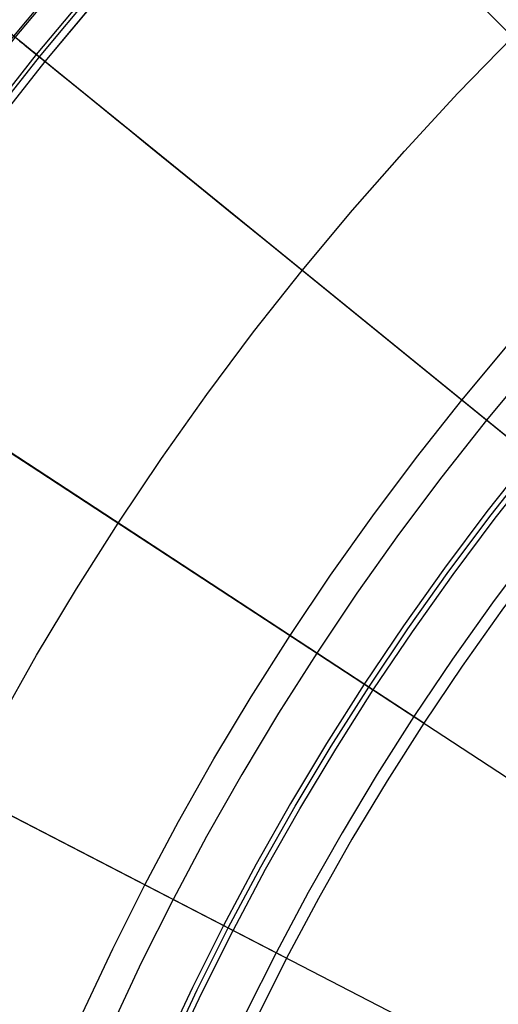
# Model space of a CAD drawing. Header units: millimetres. Extents: x -14 to 488, y -50 to 50.
# Tile 125 of 256: x 273.43 to 277.84, y 10.9 to 19.98. Entities that reach past the tile are written whole.
import ezdxf

# ---------------------------------------------------------------- set-up
doc = ezdxf.new("R2010")
doc.units = ezdxf.units.MM
doc.header["$MEASUREMENT"] = 0
doc.layers.add('Default', color=7, linetype='Continuous')

msp = doc.modelspace()

# ---------------------------------------------------------------- linework, layer by layer
at = {"layer": 'Default'}
for points in [[(268.2688, 10.8503), (268.5465, 11.5778), (268.8436, 12.3019), (269.1603, 13.0219), (269.4964, 13.737), (269.8519, 14.4463), (270.2267, 15.1492), (270.6207, 15.8449), (271.0335, 16.5326), (271.4651, 17.2116), (271.9151, 17.881), (272.3833, 18.5402), (272.8692, 19.1884), (273.3725, 19.825), (273.8928, 20.4491), (274.4296, 21.0603), (274.9823, 21.6577), (275.5506, 22.2409), (276.1337, 22.8091), (276.7311, 23.3619), (277.3423, 23.8986), (277.9664, 24.4189)], [(268.2853, 10.8442), (268.5628, 11.5713), (268.8598, 12.2951), (269.1763, 13.0146), (269.5122, 13.7293), (269.8676, 14.4383), (270.2421, 15.1408), (270.6359, 15.8361), (271.0485, 16.5234), (271.4798, 17.2019), (271.9296, 17.871), (272.3975, 18.5298), (272.8832, 19.1777), (273.3862, 19.8139), (273.9062, 20.4377), (274.4426, 21.0485), (274.9951, 21.6456), (275.563, 22.2284), (276.1458, 22.7963), (276.7429, 23.3488), (277.3537, 23.8853), (277.9775, 24.4052)], [(268.5214, 10.7574), (268.7967, 11.4787), (269.0913, 12.1967), (269.4053, 12.9105), (269.7385, 13.6194), (270.091, 14.3227), (270.4626, 15.0196), (270.8532, 15.7094), (271.2625, 16.3912), (271.6904, 17.0643), (272.1366, 17.728), (272.6007, 18.3816), (273.0825, 19.0242), (273.5815, 19.6553), (274.0973, 20.2742), (274.6295, 20.8801), (275.1775, 21.4724), (275.7409, 22.0506), (276.319, 22.6139), (276.9113, 23.162), (277.5172, 23.6941), (278.1361, 24.2099)], [(268.5539, 10.7455), (268.8289, 11.466), (269.1232, 12.1831), (269.4368, 12.8962), (269.7696, 13.6043), (270.1217, 14.3068), (270.4929, 15.003), (270.883, 15.6919), (271.2919, 16.373), (271.7193, 17.0454), (272.165, 17.7083), (272.6286, 18.3612), (273.1099, 19.0031), (273.6083, 19.6335), (274.1236, 20.2517), (274.6551, 20.8569), (275.2026, 21.4486), (275.7653, 22.0261), (276.3428, 22.5888), (276.9345, 23.1363), (277.5397, 23.6678), (278.1579, 24.1831)], [(268.6166, 10.7225), (268.891, 11.4414), (269.1846, 12.157), (269.4975, 12.8685), (269.8297, 13.5752), (270.181, 14.2762), (270.5514, 14.9708), (270.9407, 15.6583), (271.3487, 16.3379), (271.7752, 17.0088), (272.2199, 17.6704), (272.6826, 18.3218), (273.1628, 18.9624), (273.6602, 19.5914), (274.1743, 20.2083), (274.7047, 20.8122), (275.251, 21.4026), (275.8125, 21.9789), (276.3888, 22.5404), (276.9792, 23.0867), (277.5831, 23.6171), (278.2, 24.1313)], [(268.6182, 10.7218), (268.8926, 11.4408), (269.1863, 12.1563), (269.4992, 12.8678), (269.8313, 13.5744), (270.1826, 14.2754), (270.553, 14.9699), (270.9423, 15.6574), (271.3502, 16.3369), (271.7767, 17.0079), (272.2214, 17.6694), (272.684, 18.3208), (273.1642, 18.9613), (273.6615, 19.5903), (274.1757, 20.2071), (274.7061, 20.811), (275.2523, 21.4014), (275.8138, 21.9776), (276.39, 22.5391), (276.9804, 23.0853), (277.5843, 23.6158), (278.2011, 24.1299)], [(284.4867, 21.5335), (283.9404, 21.1862), (283.4016, 20.824), (282.8711, 20.4473), (282.3495, 20.0562), (281.8372, 19.6512), (281.3349, 19.2325), (280.8431, 18.8005), (280.3623, 18.3557), (279.893, 17.8984), (279.4357, 17.4291), (278.9909, 16.9483), (278.5589, 16.4565), (278.1402, 15.9542), (277.7352, 15.4419), (277.3442, 14.9203), (276.9674, 14.3898), (276.6053, 13.8511), (276.2579, 13.3047), (275.9257, 12.7513), (275.6087, 12.1914), (275.307, 11.6257), (275.0209, 11.0549), (274.7504, 10.4794)], [(274.795, 10.4592), (275.0649, 11.0335), (275.3505, 11.6033), (275.6515, 12.1678), (275.9679, 12.7266), (276.2995, 13.279), (276.6462, 13.8243), (277.0076, 14.362), (277.3837, 14.8914), (277.774, 15.4121), (278.1782, 15.9234), (278.5961, 16.4247), (279.0272, 16.9156), (279.4712, 17.3954), (279.9276, 17.8638), (280.396, 18.3202), (280.8758, 18.7642), (281.3667, 19.1953), (281.868, 19.6132), (282.3793, 20.0175), (282.9, 20.4078), (283.4294, 20.7838), (283.9671, 21.1452), (284.5124, 21.4919)], [(274.8399, 10.4388), (275.1093, 11.012), (275.3943, 11.5806), (275.6947, 12.1441), (276.0105, 12.7018), (276.3415, 13.253), (276.6875, 13.7973), (277.0482, 14.3339), (277.4235, 14.8624), (277.813, 15.382), (278.2165, 15.8923), (278.6336, 16.3926), (279.0639, 16.8825), (279.507, 17.3615), (279.9625, 17.8289), (280.4299, 18.2844), (280.9089, 18.7276), (281.3988, 19.1578), (281.8991, 19.5749), (282.4094, 19.9784), (282.929, 20.3679), (283.4575, 20.7432), (283.9941, 21.1039), (284.5384, 21.4499)], [(284.831, 20.9763), (284.2988, 20.6379), (283.774, 20.2852), (283.2572, 19.9182), (282.749, 19.5372), (282.25, 19.1427), (281.7607, 18.7348), (281.2816, 18.314), (280.8133, 17.8807), (280.3562, 17.4353), (279.9107, 16.9781), (279.4774, 16.5098), (279.0566, 16.0307), (278.6487, 15.5414), (278.2542, 15.0424), (277.8732, 14.5342), (277.5062, 14.0174), (277.1535, 13.4926), (276.8151, 12.9604), (276.4915, 12.4213), (276.1826, 11.8759), (275.8888, 11.3249), (275.6101, 10.7688)], [(271.7329, 10.3163), (271.9977, 10.9616), (272.2798, 11.6031), (272.5793, 12.2402), (272.8961, 12.8723), (273.2301, 13.4986), (273.5811, 14.1185), (273.949, 14.7313), (274.3335, 15.3363), (274.7345, 15.9328), (275.1517, 16.5201), (275.5846, 17.0977), (276.0331, 17.6649), (276.4967, 18.2211), (276.975, 18.7656), (277.4675, 19.298), (277.9738, 19.8176)], [(271.7329, 10.3163), (271.9977, 10.9616), (272.2798, 11.6031), (272.5793, 12.2402), (272.8961, 12.8723), (273.2301, 13.4986), (273.5811, 14.1185), (273.949, 14.7313), (274.3335, 15.3363), (274.7345, 15.9328), (275.1517, 16.5201), (275.5846, 17.0977), (276.0331, 17.6649), (276.4967, 18.2211), (276.975, 18.7656), (277.4675, 19.298), (277.9738, 19.8176)], [(274.0052, 10.8184), (274.2844, 11.4124), (274.5798, 12.0018), (274.8912, 12.5857), (275.2184, 13.1637), (275.5615, 13.735), (275.92, 14.2991), (276.2939, 14.8552), (276.6828, 15.4029), (277.0865, 15.9414), (277.5046, 16.4702), (277.9369, 16.9888)]]:
    msp.add_lwpolyline(points, dxfattribs=at)
at = {"layer": 'Default', "extrusion": (0.630298, 0.776353, 0)}
msp.add_lwpolyline([(-205.0605, 111.3119), (-205.0635, 111.3271), (-205.067, 111.3424), (-205.0708, 111.3578), (-205.075, 111.3732), (-205.0796, 111.3886), (-205.0845, 111.404), (-205.0899, 111.4195), (-205.0957, 111.4349), (-205.1019, 111.4503), (-205.1085, 111.4656), (-205.1155, 111.4809), (-205.123, 111.4962), (-205.1308, 111.5113), (-205.1391, 111.5263), (-205.1478, 111.5412), (-205.1569, 111.556), (-205.1664, 111.5706), (-205.1763, 111.585), (-205.1866, 111.5992), (-205.1973, 111.6133), (-205.2085, 111.6271), (-205.22, 111.6407), (-205.2318, 111.654), (-205.2441, 111.6671), (-205.2567, 111.6798), (-205.2697, 111.6923), (-205.283, 111.7045), (-205.2967, 111.7163), (-205.3107, 111.7278), (-205.325, 111.7389), (-205.3395, 111.7497), (-205.3544, 111.7601), (-205.3695, 111.7701), (-205.3849, 111.7797), (-205.4005, 111.7889), (-205.4163, 111.7977), (-205.4323, 111.806), (-205.4485, 111.814), (-205.4649, 111.8215), (-205.4814, 111.8285), (-205.498, 111.8351), (-205.5148, 111.8413), (-205.5316, 111.847), (-205.5486, 111.8523), (-205.5656, 111.8571), (-205.5826, 111.8615), (-205.5997, 111.8654), (-205.6168, 111.8689), (-205.6338, 111.8719), (-205.6509, 111.8745), (-205.6679, 111.8767), (-205.6848, 111.8785), (-205.7017, 111.8798), (-205.7185, 111.8807), (-205.7352, 111.8812), (-205.7518, 111.8813), (-205.7683, 111.8811), (-205.7846, 111.8804), (-205.8008, 111.8794), (-205.8168, 111.878), (-205.8327, 111.8762), (-205.8484, 111.8741), (-205.8639, 111.8717), (-205.8792, 111.869)], dxfattribs=at)
at = {"layer": 'Default', "extrusion": (0.54721, 0.836996, 0)}
for points in [[(-223.1192, 111.3119), (-223.1223, 111.3271), (-223.1257, 111.3424), (-223.1295, 111.3578), (-223.1337, 111.3732), (-223.1383, 111.3886), (-223.1433, 111.404), (-223.1487, 111.4195), (-223.1545, 111.4349), (-223.1607, 111.4503), (-223.1673, 111.4656), (-223.1743, 111.4809), (-223.1817, 111.4962), (-223.1896, 111.5113), (-223.1978, 111.5263), (-223.2065, 111.5412), (-223.2156, 111.556), (-223.2251, 111.5706), (-223.235, 111.585), (-223.2454, 111.5992), (-223.2561, 111.6133), (-223.2672, 111.6271), (-223.2787, 111.6407), (-223.2906, 111.654), (-223.3029, 111.6671), (-223.3155, 111.6798), (-223.3285, 111.6923), (-223.3418, 111.7045), (-223.3555, 111.7163), (-223.3694, 111.7278), (-223.3837, 111.7389), (-223.3983, 111.7497), (-223.4131, 111.7601), (-223.4283, 111.7701), (-223.4436, 111.7797), (-223.4592, 111.7889), (-223.4751, 111.7977), (-223.4911, 111.806), (-223.5073, 111.814), (-223.5236, 111.8215), (-223.5401, 111.8285), (-223.5568, 111.8351), (-223.5736, 111.8413), (-223.5904, 111.847), (-223.6073, 111.8523), (-223.6243, 111.8571), (-223.6414, 111.8615), (-223.6584, 111.8654), (-223.6755, 111.8689), (-223.6926, 111.8719), (-223.7096, 111.8745), (-223.7266, 111.8767), (-223.7436, 111.8785), (-223.7605, 111.8798), (-223.7773, 111.8807), (-223.794, 111.8812), (-223.8106, 111.8813), (-223.827, 111.8811), (-223.8434, 111.8804), (-223.8596, 111.8794), (-223.8756, 111.878), (-223.8914, 111.8762), (-223.9071, 111.8741), (-223.9226, 111.8717), (-223.9379, 111.869)], [(-224.5929, 111.0321), (-224.5956, 111.0474), (-224.598, 111.0629), (-224.6001, 111.0785), (-224.6018, 111.0944), (-224.6032, 111.1104), (-224.6042, 111.1266), (-224.6049, 111.1429), (-224.6052, 111.1594), (-224.6051, 111.1759), (-224.6045, 111.1926), (-224.6036, 111.2094), (-224.6023, 111.2263), (-224.6005, 111.2432), (-224.5983, 111.2602), (-224.5957, 111.2772), (-224.5927, 111.2943), (-224.5892, 111.3114), (-224.5853, 111.3284), (-224.5809, 111.3454), (-224.5761, 111.3624), (-224.5708, 111.3793), (-224.5651, 111.3962), (-224.5589, 111.4129), (-224.5523, 111.4295), (-224.5452, 111.446), (-224.5377, 111.4624), (-224.5298, 111.4786), (-224.5215, 111.4946), (-224.5127, 111.5104), (-224.5035, 111.526), (-224.4939, 111.5413), (-224.4839, 111.5564), (-224.4735, 111.5713), (-224.4628, 111.5858), (-224.4516, 111.6001), (-224.4402, 111.6141), (-224.4283, 111.6277), (-224.4162, 111.641), (-224.4037, 111.654), (-224.391, 111.6666), (-224.3779, 111.6789), (-224.3646, 111.6908), (-224.3511, 111.7023), (-224.3373, 111.7134), (-224.3232, 111.7241), (-224.309, 111.7344), (-224.2946, 111.7443), (-224.28, 111.7538), (-224.2653, 111.7629), (-224.2504, 111.7716), (-224.2354, 111.7799), (-224.2202, 111.7877), (-224.205, 111.7952), (-224.1898, 111.8022), (-224.1744, 111.8088), (-224.1591, 111.815), (-224.1436, 111.8208), (-224.1282, 111.8261), (-224.1128, 111.8311), (-224.0974, 111.8357), (-224.082, 111.8399), (-224.0667, 111.8437), (-224.0514, 111.8472), (-224.0362, 111.8503)]]:
    msp.add_lwpolyline(points, dxfattribs=at)
at = {"layer": 'Default', "extrusion": (0.459295, 0.888284, 0)}
for points in [[(-238.3925, 111.3119), (-238.3956, 111.3271), (-238.399, 111.3424), (-238.4028, 111.3578), (-238.407, 111.3732), (-238.4116, 111.3886), (-238.4166, 111.404), (-238.422, 111.4195), (-238.4278, 111.4349), (-238.4339, 111.4503), (-238.4405, 111.4656), (-238.4476, 111.4809), (-238.455, 111.4962), (-238.4628, 111.5113), (-238.4711, 111.5263), (-238.4798, 111.5412), (-238.4889, 111.556), (-238.4984, 111.5706), (-238.5083, 111.585), (-238.5186, 111.5992), (-238.5294, 111.6133), (-238.5405, 111.6271), (-238.552, 111.6407), (-238.5639, 111.654), (-238.5761, 111.6671), (-238.5888, 111.6798), (-238.6018, 111.6923), (-238.6151, 111.7045), (-238.6287, 111.7163), (-238.6427, 111.7278), (-238.657, 111.7389), (-238.6716, 111.7497), (-238.6864, 111.7601), (-238.7015, 111.7701), (-238.7169, 111.7797), (-238.7325, 111.7889), (-238.7483, 111.7977), (-238.7643, 111.806), (-238.7805, 111.814), (-238.7969, 111.8215), (-238.8134, 111.8285), (-238.8301, 111.8351), (-238.8468, 111.8413), (-238.8637, 111.847), (-238.8806, 111.8523), (-238.8976, 111.8571), (-238.9147, 111.8615), (-238.9317, 111.8654), (-238.9488, 111.8689), (-238.9659, 111.8719), (-238.9829, 111.8745), (-238.9999, 111.8767), (-239.0169, 111.8785), (-239.0337, 111.8798), (-239.0505, 111.8807), (-239.0672, 111.8812), (-239.0838, 111.8813), (-239.1003, 111.8811), (-239.1166, 111.8804), (-239.1328, 111.8794), (-239.1489, 111.878), (-239.1647, 111.8762), (-239.1804, 111.8741), (-239.1959, 111.8717), (-239.2112, 111.869)], [(-239.8662, 111.0321), (-239.8689, 111.0474), (-239.8713, 111.0629), (-239.8734, 111.0785), (-239.8751, 111.0944), (-239.8765, 111.1104), (-239.8775, 111.1266), (-239.8782, 111.1429), (-239.8784, 111.1594), (-239.8783, 111.1759), (-239.8778, 111.1926), (-239.8769, 111.2094), (-239.8756, 111.2263), (-239.8738, 111.2432), (-239.8716, 111.2602), (-239.869, 111.2772), (-239.866, 111.2943), (-239.8625, 111.3114), (-239.8585, 111.3284), (-239.8542, 111.3454), (-239.8493, 111.3624), (-239.8441, 111.3793), (-239.8383, 111.3962), (-239.8322, 111.4129), (-239.8256, 111.4295), (-239.8185, 111.446), (-239.811, 111.4624), (-239.8031, 111.4786), (-239.7947, 111.4946), (-239.786, 111.5104), (-239.7768, 111.526), (-239.7672, 111.5413), (-239.7572, 111.5564), (-239.7468, 111.5713), (-239.736, 111.5858), (-239.7249, 111.6001), (-239.7134, 111.6141), (-239.7016, 111.6277), (-239.6895, 111.641), (-239.677, 111.654), (-239.6643, 111.6666), (-239.6512, 111.6789), (-239.6379, 111.6908), (-239.6243, 111.7023), (-239.6105, 111.7134), (-239.5965, 111.7241), (-239.5823, 111.7344), (-239.5679, 111.7443), (-239.5533, 111.7538), (-239.5385, 111.7629), (-239.5236, 111.7716), (-239.5086, 111.7799), (-239.4935, 111.7877), (-239.4783, 111.7952), (-239.463, 111.8022), (-239.4477, 111.8088), (-239.4323, 111.815), (-239.4169, 111.8208), (-239.4015, 111.8261), (-239.3861, 111.8311), (-239.3707, 111.8357), (-239.3553, 111.8399), (-239.3399, 111.8437), (-239.3247, 111.8472), (-239.3094, 111.8503)]]:
    msp.add_lwpolyline(points, dxfattribs=at)
at = {"layer": 'Default', "extrusion": (-0.156612, -0.10239, 0.982339)}
msp.add_lwpolyline([(140.5818, 250.6551), (140.5818, 250.7414)], dxfattribs=at)
at = {"layer": 'Default'}
for points in [[(284.7711, 21.0674, 111.5564), (284.2391, 20.7292, 111.5564), (283.7104, 20.3737, 111.5564), (283.1909, 20.0047, 111.5564), (282.6811, 19.6225, 111.5564), (282.1813, 19.2273, 111.5564), (281.6893, 18.8172, 111.5564), (281.208, 18.3944, 111.5564), (280.7379, 17.9594, 111.5564), (280.2791, 17.5123, 111.5564), (279.832, 17.0536, 111.5564), (279.397, 16.5834, 111.5564), (278.9743, 16.1021, 111.5564), (278.5641, 15.6101, 111.5564), (278.1689, 15.1103, 111.5564), (277.7867, 14.6005, 111.5564), (277.4177, 14.0811, 111.5564), (277.0622, 13.5523, 111.5564), (276.724, 13.0203, 111.5564), (276.3994, 12.4798, 111.5564), (276.0887, 11.9312, 111.5564), (275.792, 11.375, 111.5564), (275.5139, 10.8201, 111.5564)], [(280.3562, 17.4353, 111.0321), (277.0396, 20.7518, 84.2455)], [(278.6487, 15.5414, 111.0321), (275.0074, 18.4977, 84.2455), (273.7874, 19.4881, 73.662), (272.8916, 20.2155, 64.6938)], [(277.6588, 20.1326, 1.5062), (297.7914, 0, 1.5)], [(273.1031, 20.0437, 2.1359), (273.2077, 19.9588, 2.0801), (273.3157, 19.8711, 2.0266), (273.427, 19.7807, 1.9753), (273.5418, 19.6875, 1.9264), (273.6602, 19.5914, 1.8798), (273.782, 19.4925, 1.8356), (273.9074, 19.3907, 1.7939), (274.0363, 19.286, 1.7548), (274.1688, 19.1785, 1.7182), (274.3048, 19.0681, 1.6843), (274.4443, 18.9548, 1.653), (274.5874, 18.8387, 1.6245), (274.7339, 18.7197, 1.5988), (275.0376, 18.4731, 1.556), (275.3554, 18.2151, 1.525), (275.6872, 17.9457, 1.5062), (297.7914, 0, 1.5)], [(273.4255, 19.782, 26.215), (273.4438, 19.7671, 26.163), (273.4612, 19.753, 26.1109), (273.4777, 19.7396, 26.0586), (273.4934, 19.7268, 26.0063), (273.5083, 19.7147, 25.954), (273.5224, 19.7033, 25.9016), (273.5482, 19.6824, 25.7967), (273.571, 19.6638, 25.6917), (273.591, 19.6476, 25.5867), (273.6083, 19.6335, 25.4818), (273.6231, 19.6215, 25.3771), (273.6354, 19.6115, 25.2726), (273.6454, 19.6034, 25.1682), (273.653, 19.5972, 25.064), (273.6584, 19.5929, 24.96), (273.6615, 19.5903, 24.8562), (273.6626, 19.5895, 24.7525), (273.6615, 19.5903, 24.6491), (273.6585, 19.5928, 24.5458), (273.6534, 19.5969, 24.4427), (273.6464, 19.6026, 24.3399), (273.6374, 19.61, 24.2373), (273.6263, 19.6189, 24.1349), (273.6134, 19.6294, 24.0328), (273.5984, 19.6416, 23.931), (273.5815, 19.6553, 23.8295), (273.5626, 19.6707, 23.7283), (273.5417, 19.6876, 23.6274), (273.5188, 19.7062, 23.527), (273.4938, 19.7265, 23.4269), (273.4667, 19.7485, 23.3273), (273.4375, 19.7722, 23.2281), (273.4061, 19.7977, 23.1295)], [(278.1607, 16.7983, 111.7601), (277.7328, 16.285, 111.7601), (277.3205, 15.7636, 111.7601), (276.9218, 15.2318, 111.7601), (276.5369, 14.6898, 111.7601), (276.166, 14.1382, 111.7601), (275.8132, 13.5832, 111.7601), (275.4745, 13.0194, 111.7601), (275.1504, 12.4471, 111.7601), (274.8409, 11.8668, 111.7601), (274.5507, 11.2879, 111.7601), (274.2752, 10.702, 111.7601)], [(277.1535, 13.4926, 111.0321), (273.2277, 16.0592, 84.2455)], [(273.2603, 16.0379, 1.556), (273.6029, 15.8139, 1.525), (273.9607, 15.58, 1.5062), (297.7914, 0, 1.5)], [(275.8888, 11.3249, 111.0321), (271.7225, 13.4792, 84.2455)], [(272.5004, 13.0769, 1.5062), (297.7914, 0, 1.5)]]:
    msp.add_polyline3d(points, dxfattribs=at)

doc.saveas('drawing.dxf')
